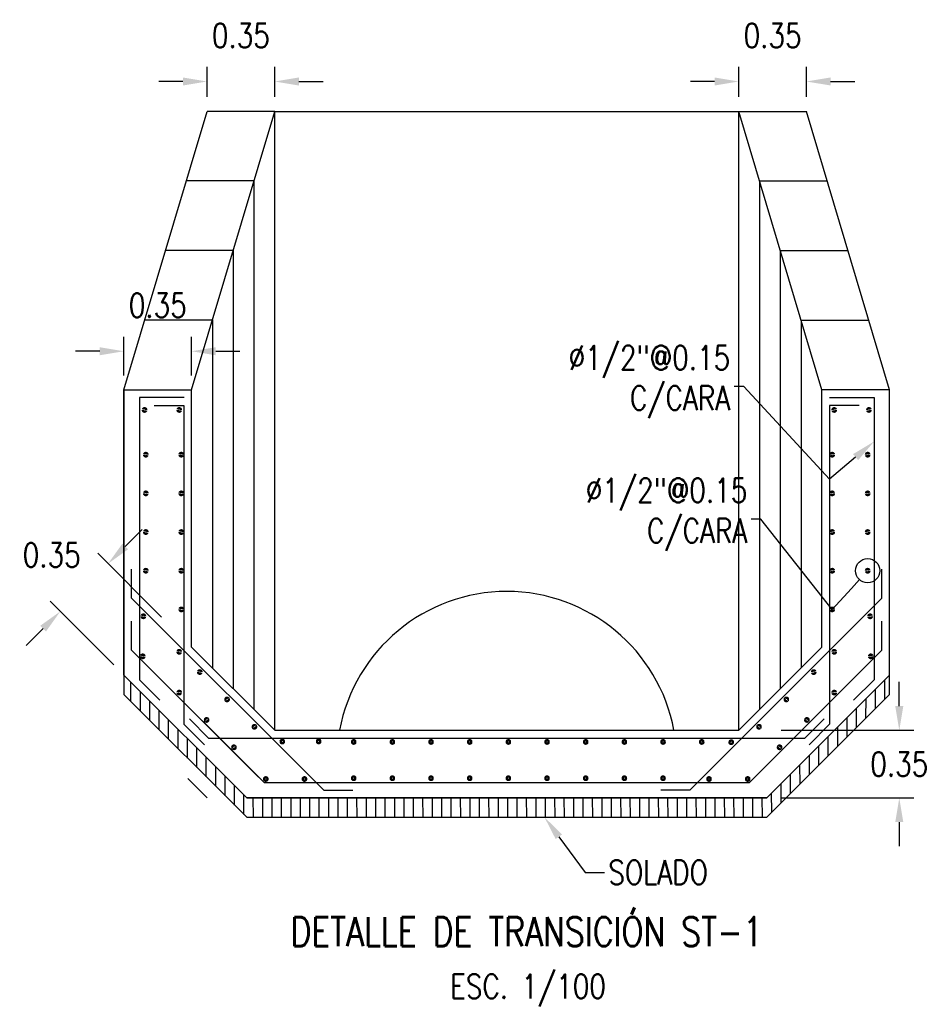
# Model space of a CAD drawing. Header units: metres. Extents: x 725561 to 725799, y 9150913 to 9151110.
# Tile 3 of 36: x 725583.36 to 725588.07, y 9150946.3 to 9150951.39. Entities that reach past the tile are written whole.
import ezdxf
from ezdxf import colors
from ezdxf.entities.mleader import LeaderData, LeaderLine
from ezdxf.enums import TextEntityAlignment as Align
from ezdxf.math import Vec2, Vec3

# ---------------------------------------------------------------- set-up
doc = ezdxf.new("R2010")
doc.units = ezdxf.units.M
for name, color, linetype in [('2MURO', 2, 'Continuous'), ('AIR.A3-T-ESTRUCT 02', 2, 'Continuous'), ('AIR.A3_NOTAS', 7, 'Continuous'), ('AIR.A3_SUB-TITULOS', 4, 'Continuous'), ('AIR.A3_TITULOS', 6, 'Continuous'), ('Layer1 (.05)', 8, 'Continuous'), ('Layer2 (.10)', 1, 'Continuous'), ('Layer5 (.15)', 4, 'Continuous')]:
    doc.layers.add(name, color=color, linetype=linetype)
doc.layers.add('punto 01', color=4, linetype='Continuous', lineweight=5)
doc.styles.add('AIR-Simplex.(0.80)', font='simplex.shx', dxfattribs={"width": 0.8})
doc.dimstyles.new('AIR-100 (A3)_HORIZ', dxfattribs={"dimscale": 0.1, "dimtxt": 1.25, "dimasz": 1.25, "dimexe": 0.75, "dimexo": 0.75, "dimgap": 0.75, "dimtad": 0, "dimtih": 1, "dimtoh": 1, "dimzin": 1, "dimdsep": 46, "dimtxsty": 'AIR-Simplex.(0.80)', "dimcen": 0.75, "dimdle": 1.5, "dimclrd": 1, "dimclre": 1, "dimclrt": 7, "dimadec": 0, "dimazin": 0, "dimtfac": 1, "dimtofl": 0, "dimtmove": 2, "dimatfit": 3, "dimfxl": 1.5, "dimtolj": 1, "dimtzin": 1, "dimarcsym": 0})

# ---------------------------------------------------------------- blocks, each defined once
blk = doc.blocks.new('*D1058')
at = {"layer": 'AIR.A3-T-ESTRUCT 02', "color": 1, "lineweight": -2, "ltscale": 0.1, "transparency": 16777216}
for p, q in [((725584.3279, 9150950.9936), (725584.3279, 9150951.1481)), ((725584.6779, 9150950.9936), (725584.6779, 9150951.1481)), ((725584.2029, 9150951.0731), (725584.0779, 9150951.0731)), ((725584.8029, 9150951.0731), (725584.9279, 9150951.0731))]:
    blk.add_line(p, q, dxfattribs=at)
at = {"layer": 'AIR.A3-T-ESTRUCT 02', "color": 1, "ltscale": 0.1, "transparency": 16777216}
for points in [[(725584.2029, 9150951.0939), (725584.2029, 9150951.0523), (725584.3279, 9150951.0731)], [(725584.8029, 9150951.0939), (725584.8029, 9150951.0523), (725584.6779, 9150951.0731)]]:
    blk.add_solid(points, dxfattribs=at)
at = {"layer": 'Defpoints', "color": 0, "ltscale": 0.1, "transparency": 16777216}
for p in [(725584.6779, 9150951.0731), (725584.3279, 9150950.9186), (725584.6779, 9150950.9186)]:
    blk.add_point(p, dxfattribs=at)
at = {"layer": 'AIR.A3-T-ESTRUCT 02', "color": 7, "ltscale": 0.1, "transparency": 16777216, "insert": (725584.5029, 9150951.3106), "char_height": 0.125, "attachment_point": 5, "style": 'AIR-Simplex.(0.80)'}
blk.add_mtext('\\A1;0.35', dxfattribs=at)
blk = doc.blocks.new('*D1059')
at = {"layer": 'AIR.A3-T-ESTRUCT 02', "color": 1, "lineweight": -2, "ltscale": 0.1, "transparency": 16777216}
for p, q in [((725587.0779, 9150950.9936), (725587.0779, 9150951.1481)), ((725587.4279, 9150950.9936), (725587.4279, 9150951.1481)), ((725586.9529, 9150951.0731), (725586.8279, 9150951.0731)), ((725587.5529, 9150951.0731), (725587.6779, 9150951.0731))]:
    blk.add_line(p, q, dxfattribs=at)
at = {"layer": 'AIR.A3-T-ESTRUCT 02', "color": 1, "ltscale": 0.1, "transparency": 16777216}
for points in [[(725586.9529, 9150951.0939), (725586.9529, 9150951.0523), (725587.0779, 9150951.0731)], [(725587.5529, 9150951.0939), (725587.5529, 9150951.0523), (725587.4279, 9150951.0731)]]:
    blk.add_solid(points, dxfattribs=at)
at = {"layer": 'Defpoints', "color": 0, "ltscale": 0.1, "transparency": 16777216}
for p in [(725587.4279, 9150951.0731), (725587.0779, 9150950.9186), (725587.4279, 9150950.9186)]:
    blk.add_point(p, dxfattribs=at)
at = {"layer": 'AIR.A3-T-ESTRUCT 02', "color": 7, "ltscale": 0.1, "transparency": 16777216, "insert": (725587.2529, 9150951.3106), "char_height": 0.125, "attachment_point": 5, "style": 'AIR-Simplex.(0.80)'}
blk.add_mtext('\\A1;0.35', dxfattribs=at)
blk = doc.blocks.new('A1-T-PLANTA (2)')
at = {"layer": 'AIR.A3_NOTAS', "style": 'AIR-Simplex.(0.80)', "width": 0.8}
blk.add_attdef('NOTAS', text='', height=1.25, dxfattribs=at).set_placement((0.069, -2.7), align=Align.MIDDLE_CENTER)
at = {"layer": 'AIR.A3_SUB-TITULOS', "style": 'AIR-Simplex.(0.80)', "width": 0.8}
blk.add_attdef('SUBTÍTULO', text='', height=1.5, dxfattribs=at).set_placement((0, 0), align=Align.MIDDLE_CENTER)
at = {"layer": 'AIR.A3_TITULOS', "style": 'AIR-Simplex.(0.80)', "width": 0.8}
blk.add_attdef('TÍTULO', text='', height=1.75, dxfattribs=at).set_placement((0, 2.959), align=Align.MIDDLE_CENTER)
blk = doc.blocks.new('*D972')
at = {"layer": 'AIR.A3-T-ESTRUCT 02', "color": 1, "lineweight": -2, "ltscale": 0.1, "transparency": 16777216}
for p, q in [((725583.8979, 9150949.5536), (725583.8979, 9150949.7533)), ((725584.2479, 9150949.5536), (725584.2479, 9150949.7533)), ((725583.7729, 9150949.6783), (725583.6479, 9150949.6783)), ((725584.3729, 9150949.6783), (725584.4979, 9150949.6783))]:
    blk.add_line(p, q, dxfattribs=at)
at = {"layer": 'AIR.A3-T-ESTRUCT 02', "color": 1, "ltscale": 0.1, "transparency": 16777216}
for points in [[(725583.7729, 9150949.6991), (725583.7729, 9150949.6575), (725583.8979, 9150949.6783)], [(725584.3729, 9150949.6991), (725584.3729, 9150949.6575), (725584.2479, 9150949.6783)]]:
    blk.add_solid(points, dxfattribs=at)
at = {"layer": 'Defpoints', "color": 0, "ltscale": 0.1, "transparency": 16777216}
for p in [(725584.2479, 9150949.6783), (725583.8979, 9150949.4786), (725584.2479, 9150949.4786)]:
    blk.add_point(p, dxfattribs=at)
at = {"layer": 'AIR.A3-T-ESTRUCT 02', "color": 7, "ltscale": 0.1, "transparency": 16777216, "insert": (725584.0729, 9150949.9158), "char_height": 0.125, "attachment_point": 5, "style": 'AIR-Simplex.(0.80)'}
blk.add_mtext('\\A1;0.35', dxfattribs=at)
blk = doc.blocks.new('*U434')
at = {"layer": 'punto 01', "color": 2, "const_width": 0.0125}
blk.add_lwpolyline([(0.0088, 0, 1), (-0.0088, 0, 1)], format="xyb", close=True, dxfattribs=at)
blk = doc.blocks.new('*U433')
at = {"layer": '2MURO', "color": 0, "linetype": 'ByBlock', "lineweight": -2, "transparency": 16777216}
for p in [(0, 0.6), (0, 0.4), (0, 0.2), (0, 0)]:
    blk.add_blockref('*U434', p, dxfattribs=at)
blk = doc.blocks.new('*U436')
at = {"layer": 'punto 01', "color": 2, "const_width": 0.0125}
blk.add_lwpolyline([(0.0088, 0, 1), (-0.0088, 0, 1)], format="xyb", close=True, dxfattribs=at)
blk = doc.blocks.new('*U435')
at = {"layer": '2MURO', "color": 0, "linetype": 'ByBlock', "lineweight": -2, "transparency": 16777216}
blk.add_blockref('*U436', (0, 0), dxfattribs=at)
blk = doc.blocks.new('*U438')
at = {"layer": 'punto 01', "color": 2, "const_width": 0.0125}
blk.add_lwpolyline([(0.0088, 0, 1), (-0.0088, 0, 1)], format="xyb", close=True, dxfattribs=at)
blk = doc.blocks.new('*U437')
at = {"layer": '2MURO', "color": 0, "linetype": 'ByBlock', "lineweight": -2, "transparency": 16777216}
blk.add_blockref('*U438', (0, 0), dxfattribs=at)
blk = doc.blocks.new('*U440')
at = {"layer": 'punto 01', "color": 2, "const_width": 0.0125}
blk.add_lwpolyline([(0.0088, 0, 1), (-0.0088, 0, 1)], format="xyb", close=True, dxfattribs=at)
blk = doc.blocks.new('*U439')
at = {"layer": '2MURO', "color": 0, "linetype": 'ByBlock', "lineweight": -2, "transparency": 16777216}
blk.add_blockref('*U440', (0, 0), dxfattribs=at)
blk = doc.blocks.new('*U442')
at = {"layer": 'punto 01', "color": 2, "const_width": 0.0125}
blk.add_lwpolyline([(0.0088, 0, 1), (-0.0088, 0, 1)], format="xyb", close=True, dxfattribs=at)
blk = doc.blocks.new('*U441')
at = {"layer": '2MURO', "color": 0, "linetype": 'ByBlock', "lineweight": -2, "transparency": 16777216}
blk.add_blockref('*U442', (0, 0), dxfattribs=at)
blk = doc.blocks.new('*U444')
at = {"layer": 'punto 01', "color": 2, "const_width": 0.0125}
blk.add_lwpolyline([(0.0088, 0, 1), (-0.0088, 0, 1)], format="xyb", close=True, dxfattribs=at)
blk = doc.blocks.new('*U443')
at = {"layer": '2MURO', "color": 0, "linetype": 'ByBlock', "lineweight": -2, "transparency": 16777216}
blk.add_blockref('*U444', (0, 0), dxfattribs=at)
blk = doc.blocks.new('*U446')
at = {"layer": 'punto 01', "color": 2, "const_width": 0.0125}
blk.add_lwpolyline([(0.0088, 0, 1), (-0.0088, 0, 1)], format="xyb", close=True, dxfattribs=at)
blk = doc.blocks.new('*U445')
at = {"layer": '2MURO', "color": 0, "linetype": 'ByBlock', "lineweight": -2, "transparency": 16777216}
blk.add_blockref('*U446', (0, 0), dxfattribs=at)
blk = doc.blocks.new('*U448')
at = {"layer": 'punto 01', "color": 2, "const_width": 0.0125}
blk.add_lwpolyline([(0.0088, 0, 1), (-0.0088, 0, 1)], format="xyb", close=True, dxfattribs=at)
blk = doc.blocks.new('*U447')
at = {"layer": '2MURO', "color": 0, "linetype": 'ByBlock', "lineweight": -2, "transparency": 16777216}
for p in [(0, 0.8), (0, 0.6), (0, 0.4), (0, 0.2), (0, 0)]:
    blk.add_blockref('*U448', p, dxfattribs=at)
blk = doc.blocks.new('*U1086')
at = {"layer": 'punto 01', "color": 2, "const_width": 0.0125}
blk.add_lwpolyline([(0.0088, 0, 1), (-0.0088, 0, 1)], format="xyb", close=True, dxfattribs=at)
blk = doc.blocks.new('*U1085')
at = {"layer": '2MURO', "color": 0, "linetype": 'ByBlock', "lineweight": -2, "transparency": 16777216}
for p in [(0, 0.2), (0, 0)]:
    blk.add_blockref('*U1086', p, dxfattribs=at)
blk = doc.blocks.new('*U1088')
at = {"layer": 'punto 01', "color": 2, "const_width": 0.0125}
blk.add_lwpolyline([(0.0088, 0, 1), (-0.0088, 0, 1)], format="xyb", close=True, dxfattribs=at)
blk = doc.blocks.new('*U1087')
at = {"layer": '2MURO', "color": 0, "linetype": 'ByBlock', "lineweight": -2, "transparency": 16777216}
for p in [(0, 0.2), (0, 0)]:
    blk.add_blockref('*U1088', p, dxfattribs=at)
blk = doc.blocks.new('*U1090')
at = {"layer": 'punto 01', "color": 2, "const_width": 0.0125}
blk.add_lwpolyline([(0.0088, 0, 1), (-0.0088, 0, 1)], format="xyb", close=True, dxfattribs=at)
blk = doc.blocks.new('*U1089')
at = {"layer": '2MURO', "color": 0, "linetype": 'ByBlock', "lineweight": -2, "transparency": 16777216}
for p in [(0, 0.2), (0, 0)]:
    blk.add_blockref('*U1090', p, dxfattribs=at)
blk = doc.blocks.new('*U1092')
at = {"layer": 'punto 01', "color": 2, "const_width": 0.0125}
blk.add_lwpolyline([(0.0088, 0, 1), (-0.0088, 0, 1)], format="xyb", close=True, dxfattribs=at)
blk = doc.blocks.new('*U1091')
at = {"layer": '2MURO', "color": 0, "linetype": 'ByBlock', "lineweight": -2, "transparency": 16777216}
blk.add_blockref('*U1092', (0, 0), dxfattribs=at)
blk = doc.blocks.new('*U1113')
at = {"layer": 'punto 01', "color": 2, "const_width": 0.0125}
blk.add_lwpolyline([(0.0088, 0, 1), (-0.0088, 0, 1)], format="xyb", close=True, dxfattribs=at)
blk = doc.blocks.new('*U1112')
at = {"layer": '2MURO', "color": 0, "linetype": 'ByBlock', "lineweight": -2, "transparency": 16777216}
for p in [(0, 0.6), (0, 0.4), (0, 0.2), (0, 0)]:
    blk.add_blockref('*U1113', p, dxfattribs=at)
blk = doc.blocks.new('*U1099')
at = {"layer": 'punto 01', "color": 2, "const_width": 0.0125}
blk.add_lwpolyline([(0.0088, 0, 1), (-0.0088, 0, 1)], format="xyb", close=True, dxfattribs=at)
blk = doc.blocks.new('*U1114')
at = {"layer": '2MURO', "color": 0, "linetype": 'ByBlock', "lineweight": -2, "transparency": 16777216}
blk.add_blockref('*U1099', (0, 0), dxfattribs=at)
blk = doc.blocks.new('*U1101')
at = {"layer": 'punto 01', "color": 2, "const_width": 0.0125}
blk.add_lwpolyline([(0.0088, 0, 1), (-0.0088, 0, 1)], format="xyb", close=True, dxfattribs=at)
blk = doc.blocks.new('*U1100')
at = {"layer": '2MURO', "color": 0, "linetype": 'ByBlock', "lineweight": -2, "transparency": 16777216}
blk.add_blockref('*U1101', (0, 0), dxfattribs=at)
blk = doc.blocks.new('*U1103')
at = {"layer": 'punto 01', "color": 2, "const_width": 0.0125}
blk.add_lwpolyline([(0.0088, 0, 1), (-0.0088, 0, 1)], format="xyb", close=True, dxfattribs=at)
blk = doc.blocks.new('*U1102')
at = {"layer": '2MURO', "color": 0, "linetype": 'ByBlock', "lineweight": -2, "transparency": 16777216}
blk.add_blockref('*U1103', (0, 0), dxfattribs=at)
blk = doc.blocks.new('*U1105')
at = {"layer": 'punto 01', "color": 2, "const_width": 0.0125}
blk.add_lwpolyline([(0.0088, 0, 1), (-0.0088, 0, 1)], format="xyb", close=True, dxfattribs=at)
blk = doc.blocks.new('*U1104')
at = {"layer": '2MURO', "color": 0, "linetype": 'ByBlock', "lineweight": -2, "transparency": 16777216}
blk.add_blockref('*U1105', (0, 0), dxfattribs=at)
blk = doc.blocks.new('*U1107')
at = {"layer": 'punto 01', "color": 2, "const_width": 0.0125}
blk.add_lwpolyline([(0.0088, 0, 1), (-0.0088, 0, 1)], format="xyb", close=True, dxfattribs=at)
blk = doc.blocks.new('*U1106')
at = {"layer": '2MURO', "color": 0, "linetype": 'ByBlock', "lineweight": -2, "transparency": 16777216}
blk.add_blockref('*U1107', (0, 0), dxfattribs=at)
blk = doc.blocks.new('*U1109')
at = {"layer": 'punto 01', "color": 2, "const_width": 0.0125}
blk.add_lwpolyline([(0.0088, 0, 1), (-0.0088, 0, 1)], format="xyb", close=True, dxfattribs=at)
blk = doc.blocks.new('*U1108')
at = {"layer": '2MURO', "color": 0, "linetype": 'ByBlock', "lineweight": -2, "transparency": 16777216}
blk.add_blockref('*U1109', (0, 0), dxfattribs=at)
blk = doc.blocks.new('*U1111')
at = {"layer": 'punto 01', "color": 2, "const_width": 0.0125}
blk.add_lwpolyline([(0.0088, 0, 1), (-0.0088, 0, 1)], format="xyb", close=True, dxfattribs=at)
blk = doc.blocks.new('*U1110')
at = {"layer": '2MURO', "color": 0, "linetype": 'ByBlock', "lineweight": -2, "transparency": 16777216}
for p in [(0, 0.8), (0, 0.6), (0, 0.4), (0, 0.2), (0, 0)]:
    blk.add_blockref('*U1111', p, dxfattribs=at)
blk = doc.blocks.new('*U1094')
at = {"layer": 'punto 01', "color": 2, "const_width": 0.0125}
blk.add_lwpolyline([(0.0088, 0, 1), (-0.0088, 0, 1)], format="xyb", close=True, dxfattribs=at)
blk = doc.blocks.new('*U1093')
at = {"layer": '2MURO', "color": 0, "linetype": 'ByBlock', "lineweight": -2, "transparency": 16777216}
for p in [(0, 0.2), (0, 0)]:
    blk.add_blockref('*U1094', p, dxfattribs=at)
blk = doc.blocks.new('*U1096')
at = {"layer": 'punto 01', "color": 2, "const_width": 0.0125}
blk.add_lwpolyline([(0.0088, 0, 1), (-0.0088, 0, 1)], format="xyb", close=True, dxfattribs=at)
blk = doc.blocks.new('*U1095')
at = {"layer": '2MURO', "color": 0, "linetype": 'ByBlock', "lineweight": -2, "transparency": 16777216}
for p in [(0, 0.2), (0, 0)]:
    blk.add_blockref('*U1096', p, dxfattribs=at)
blk = doc.blocks.new('*U1098')
at = {"layer": 'punto 01', "color": 2, "const_width": 0.0125}
blk.add_lwpolyline([(0.0088, 0, 1), (-0.0088, 0, 1)], format="xyb", close=True, dxfattribs=at)
blk = doc.blocks.new('*U1097')
at = {"layer": '2MURO', "color": 0, "linetype": 'ByBlock', "lineweight": -2, "transparency": 16777216}
blk.add_blockref('*U1098', (0, 0), dxfattribs=at)
blk = doc.blocks.new('*U1116')
at = {"layer": 'punto 01', "color": 2, "const_width": 0.0125}
blk.add_lwpolyline([(0.0088, 0, 1), (-0.0088, 0, 1)], format="xyb", close=True, dxfattribs=at)
blk = doc.blocks.new('*U1115')
at = {"layer": '2MURO', "color": 0, "linetype": 'ByBlock', "lineweight": -2, "transparency": 16777216}
for p in [(0, 1.6), (0, 1.4), (0, 1.2), (0, 1), (0, 0.8), (0, 0.6), (0, 0.4), (0, 0.2), (0, 0)]:
    blk.add_blockref('*U1116', p, dxfattribs=at)
blk = doc.blocks.new('*U1118')
at = {"layer": 'punto 01', "color": 2, "const_width": 0.0125}
blk.add_lwpolyline([(0.0088, 0, 1), (-0.0088, 0, 1)], format="xyb", close=True, dxfattribs=at)
blk = doc.blocks.new('*U1117')
at = {"layer": '2MURO', "color": 0, "linetype": 'ByBlock', "lineweight": -2, "transparency": 16777216}
for p in [(0, 0.2), (0, 0)]:
    blk.add_blockref('*U1118', p, dxfattribs=at)
blk = doc.blocks.new('*U1120')
at = {"layer": 'punto 01', "color": 2, "const_width": 0.0125}
blk.add_lwpolyline([(0.0088, 0, 1), (-0.0088, 0, 1)], format="xyb", close=True, dxfattribs=at)
blk = doc.blocks.new('*U1119')
at = {"layer": '2MURO', "color": 0, "linetype": 'ByBlock', "lineweight": -2, "transparency": 16777216}
for p in [(0, 1.8), (0, 1.6), (0, 1.4), (0, 1.2), (0, 1), (0, 0.8), (0, 0.6), (0, 0.4), (0, 0.2), (0, 0)]:
    blk.add_blockref('*U1120', p, dxfattribs=at)
blk = doc.blocks.new('*U1122')
at = {"layer": 'punto 01', "color": 2, "const_width": 0.0125}
blk.add_lwpolyline([(0.0088, 0, 1), (-0.0088, 0, 1)], format="xyb", close=True, dxfattribs=at)
blk = doc.blocks.new('*U1121')
at = {"layer": '2MURO', "color": 0, "linetype": 'ByBlock', "lineweight": -2, "transparency": 16777216}
blk.add_blockref('*U1122', (0, 0), dxfattribs=at)
blk = doc.blocks.new('*U1124')
at = {"layer": 'punto 01', "color": 2, "const_width": 0.0125}
blk.add_lwpolyline([(0.0088, 0, 1), (-0.0088, 0, 1)], format="xyb", close=True, dxfattribs=at)
blk = doc.blocks.new('*U1123')
at = {"layer": '2MURO', "color": 0, "linetype": 'ByBlock', "lineweight": -2, "transparency": 16777216}
blk.add_blockref('*U1124', (0, 0), dxfattribs=at)
blk = doc.blocks.new('*U1126')
at = {"layer": 'punto 01', "color": 2, "const_width": 0.0125}
blk.add_lwpolyline([(0.0088, 0, 1), (-0.0088, 0, 1)], format="xyb", close=True, dxfattribs=at)
blk = doc.blocks.new('*U1125')
at = {"layer": '2MURO', "color": 0, "linetype": 'ByBlock', "lineweight": -2, "transparency": 16777216}
blk.add_blockref('*U1126', (0, 0), dxfattribs=at)
blk = doc.blocks.new('*D1128')
at = {"layer": 'AIR.A3-T-ESTRUCT 02', "color": 1, "lineweight": -2, "ltscale": 0.1, "transparency": 16777216}
for p, q in [((725587.9082, 9150947.8436), (725587.9082, 9150947.9686)), ((725587.2979, 9150947.7186), (725587.9832, 9150947.7186)), ((725587.2979, 9150947.3686), (725587.9832, 9150947.3686)), ((725587.9082, 9150947.2436), (725587.9082, 9150947.1186))]:
    blk.add_line(p, q, dxfattribs=at)
at = {"layer": 'AIR.A3-T-ESTRUCT 02', "color": 1, "ltscale": 0.1, "transparency": 16777216}
for points in [[(725587.8873, 9150947.8436), (725587.929, 9150947.8436), (725587.9082, 9150947.7186)], [(725587.8873, 9150947.2436), (725587.929, 9150947.2436), (725587.9082, 9150947.3686)]]:
    blk.add_solid(points, dxfattribs=at)
at = {"layer": 'Defpoints', "color": 0, "ltscale": 0.1, "transparency": 16777216}
for p in [(725587.2229, 9150947.7186), (725587.2229, 9150947.3686), (725587.9082, 9150947.3686)]:
    blk.add_point(p, dxfattribs=at)
at = {"layer": 'AIR.A3-T-ESTRUCT 02', "color": 7, "ltscale": 0.1, "transparency": 16777216, "insert": (725587.9082, 9150947.5436), "char_height": 0.125, "attachment_point": 5, "style": 'AIR-Simplex.(0.80)'}
blk.add_mtext('\\A1;0.35', dxfattribs=at)
blk = doc.blocks.new('*D1134')
at = {"color": 1, "lineweight": -2, "transparency": 16777216}
for p, q in [((725583.9045, 9150948.6688), (725583.9929, 9150948.7572)), ((725584.0923, 9150948.3042), (725583.7631, 9150948.6335)), ((725583.8449, 9150948.0567), (725583.5156, 9150948.386)), ((725583.4802, 9150948.2445), (725583.3918, 9150948.1562))]:
    blk.add_line(p, q, dxfattribs=at)
at = {"color": 1, "transparency": 16777216}
for points in [[(725583.8897, 9150948.6835), (725583.9192, 9150948.6541), (725583.8161, 9150948.5804)], [(725583.4655, 9150948.2593), (725583.4949, 9150948.2298), (725583.5686, 9150948.3329)]]:
    blk.add_solid(points, dxfattribs=at)
at = {"layer": 'Defpoints', "color": 0, "transparency": 16777216}
for p in [(725583.5686, 9150948.3329), (725584.1454, 9150948.2511), (725583.8979, 9150948.0036)]:
    blk.add_point(p, dxfattribs=at)
at = {"color": 7, "transparency": 16777216, "insert": (725583.5244, 9150948.6246), "char_height": 0.125, "attachment_point": 5, "style": 'AIR-Simplex.(0.80)'}
blk.add_mtext('\\A1;0.35', dxfattribs=at)
blk = doc.blocks.new('_DotBlank')
at = {"color": 0, "linetype": 'ByBlock', "lineweight": -2}
blk.add_line((-0.5, 0), (-1, 0), dxfattribs=at)
blk.add_circle((0, 0), 0.5, dxfattribs=at)

msp = doc.modelspace()

# ---------------------------------------------------------------- hatches: boundary and pattern name
at = {"layer": 'Layer1 (.05)'}
h = msp.add_hatch(dxfattribs=at)
h.set_pattern_fill('ANSI31', color=256, scale=0.39, angle=45)
h.set_pattern_definition([(90, (0, 0), (-0.04875, 0), [])])
h.paths.add_polyline_path([(725583.8979, 9150948.0036), (725583.8979, 9150947.9036), (725584.5329, 9150947.2686), (725587.2229, 9150947.2686), (725587.8579, 9150947.9036), (725587.8579, 9150948.0036), (725587.2229, 9150947.3686), (725584.5329, 9150947.3686)])

# ---------------------------------------------------------------- linework, layer by layer
at = {"layer": 'Layer1 (.05)', "ltscale": 0.1}
for p, q in [((725584.6779, 9150950.9186), (725584.3279, 9150950.9186)), ((725584.6779, 9150947.7186), (725584.6779, 9150950.9186)), ((725587.0779, 9150950.9186), (725587.4279, 9150950.9186)), ((725587.0779, 9150950.9186), (725587.4279, 9150950.9186)), ((725587.0779, 9150947.7186), (725587.0779, 9150950.9186)), ((725587.0779, 9150947.7186), (725587.0779, 9150950.9186))]:
    msp.add_line(p, q, dxfattribs=at)
at = {"layer": 'Layer1 (.05)'}
for points in [[(725583.8979, 9150949.4786), (725584.3279, 9150950.9186)], [(725584.2479, 9150949.4786), (725584.6779, 9150950.9186)], [(725584.6779, 9150950.9186), (725587.4279, 9150950.9186)], [(725587.5079, 9150949.4786), (725587.0779, 9150950.9186)], [(725587.8579, 9150949.4786), (725587.4279, 9150950.9186)], [(725584.5704, 9150950.5586), (725584.2204, 9150950.5586)], [(725584.5704, 9150950.5586), (725584.5704, 9150947.8261)], [(725587.1854, 9150950.5586), (725587.5354, 9150950.5586)], [(725587.1854, 9150950.5586), (725587.1854, 9150947.8261)], [(725584.4629, 9150950.1986), (725584.1129, 9150950.1986)], [(725584.4629, 9150950.1986), (725584.4629, 9150947.9336)], [(725587.2929, 9150950.1986), (725587.6429, 9150950.1986)], [(725587.2929, 9150950.1986), (725587.2929, 9150947.9336)], [(725584.3554, 9150949.8386), (725584.0054, 9150949.8386)], [(725584.3554, 9150949.8386), (725584.3554, 9150948.0411)], [(725587.4004, 9150949.8386), (725587.7504, 9150949.8386)], [(725587.4004, 9150949.8386), (725587.4004, 9150948.0411)], [(725583.8979, 9150949.4786), (725583.8979, 9150948.0036), (725584.5329, 9150947.3686), (725587.2229, 9150947.3686), (725587.8579, 9150948.0036)], [(725584.3279, 9150947.3686), (725584.2279, 9150947.4686)]]:
    msp.add_lwpolyline(points, dxfattribs=at)
msp.add_lwpolyline([(725583.8979, 9150948.0036), (725583.8979, 9150947.9036), (725584.5329, 9150947.2686), (725587.2229, 9150947.2686), (725587.8579, 9150947.9036), (725587.8579, 9150948.0036), (725587.2229, 9150947.3686), (725584.5329, 9150947.3686), (725583.8979, 9150948.0036)], close=True, dxfattribs=at)
msp.add_arc((725585.8779, 9150947.5563), 0.88, 10.6281, 169.3719, dxfattribs=at)
for p in [(725584.5704, 9150950.5586), (725584.4629, 9150950.1986), (725584.3554, 9150949.8386)]:
    msp.add_point(p, dxfattribs=at)
at = {"layer": 'Layer2 (.10)'}
for p, q in [((725583.8979, 9150948.0036), (725583.8979, 9150949.4786)), ((725584.2479, 9150948.1486), (725584.2479, 9150949.4786)), ((725587.5079, 9150948.1486), (725587.5079, 9150949.4786)), ((725587.8579, 9150948.0036), (725587.8579, 9150949.4786)), ((725584.6779, 9150947.7186), (725584.2479, 9150948.1486)), ((725587.0779, 9150947.7186), (725587.5079, 9150948.1486)), ((725584.5329, 9150947.3686), (725583.8979, 9150948.0036)), ((725587.2229, 9150947.3686), (725587.8579, 9150948.0036)), ((725584.6779, 9150947.7186), (725587.0779, 9150947.7186)), ((725584.5329, 9150947.3686), (725587.2229, 9150947.3686))]:
    msp.add_line(p, q, dxfattribs=at)
for points in [[(725583.8979, 9150949.4786), (725584.2479, 9150949.4786)], [(725587.8579, 9150949.4786), (725587.5079, 9150949.4786)]]:
    msp.add_lwpolyline(points, dxfattribs=at)
at = {"layer": 'Layer5 (.15)'}
for p, q in [((725583.9379, 9150948.402), (725583.9379, 9150948.552)), ((725587.8179, 9150948.402), (725587.8179, 9150948.552)), ((725583.9379, 9150948.1333), (725583.9379, 9150948.2833)), ((725587.8179, 9150948.1333), (725587.8179, 9150948.2833)), ((725584.5943, 9150947.4769), (725583.9379, 9150948.1333)), ((725584.2362, 9150947.7785), (725584.3361, 9150947.6786)), ((725587.5196, 9150947.7785), (725587.4197, 9150947.6786)), ((725584.3361, 9150947.6786), (725587.4197, 9150947.6786))]:
    msp.add_line(p, q, dxfattribs=at)
for points in [[(725584.209, 9150949.4386), (725583.9779, 9150949.4386), (725583.9779, 9150947.9802), (725584.084, 9150947.8741)], [(725587.5468, 9150949.4386), (725587.7779, 9150949.4386), (725587.7779, 9150947.9802), (725587.6718, 9150947.8741)], [(725584.0547, 9150949.398), (725584.2079, 9150949.3986), (725584.2079, 9150947.7502)], [(725587.7011, 9150949.398), (725587.5479, 9150949.3986), (725587.5479, 9150947.7502)], [(725583.9379, 9150948.402), (725584.9313, 9150947.4086), (725585.0813, 9150947.4086)], [(725587.8179, 9150948.402), (725586.8245, 9150947.4086), (725586.6745, 9150947.4086)], [(725583.9827, 9150948.0885), (725584.6226, 9150947.4486), (725587.1332, 9150947.4486), (725587.8179, 9150948.1333)], [(725584.2079, 9150947.7502), (725584.314, 9150947.6441)], [(725587.5479, 9150947.7502), (725587.4418, 9150947.6441)]]:
    msp.add_lwpolyline(points, dxfattribs=at)

# ---------------------------------------------------------------- block references
at = {"color": 4}
ref = msp.add_blockref('A1-T-PLANTA (2)', (725585.981, 9150946.7525), dxfattribs=dict(at, xscale=0.1, yscale=0.1, zscale=0.1))
ref.add_attrib('PLANTA', 'DETALLE DE TRANSICIÓN ST-1', dxfattribs={"layer": 'AIR.A3_SUB-TITULOS', "height": 0.15, "style": 'AIR-Simplex.(0.80)', "width": 0.8}).set_placement((725585.981, 9150946.7525), align=Align.TOP_CENTER)
ref.add_attrib('ESC. 1', 'ESC. 1/100', dxfattribs={"layer": 'AIR.A3_NOTAS', "height": 0.125, "style": 'AIR-Simplex.(0.80)', "width": 0.8}).set_placement((725585.9879, 9150946.4572), align=Align.TOP_CENTER)
at = {"layer": '2MURO'}
for name, p, rotation in [('*U445', (725584.0046, 9150949.3748), 180), ('*U435', (725584.184, 9150949.3748), 180), ('*U433', (725584.0111, 9150949.1435), 180), ('*U447', (725584.1945, 9150949.1435), 180), ('*U441', (725583.9985, 9150948.3079), 180), ('*U443', (725583.995, 9150948.1009), 180), ('*U437', (725584.184, 9150948.1242), 180), ('*U1091', (725584.2902, 9150948.0195), 180), ('*U439', (725584.184, 9150947.9134), 180), ('*U1089', (725584.4316, 9150947.8781), 225.0000001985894), ('*U1085', (725584.3255, 9150947.772), 225.0000001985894), ('*U1121', (725584.7169, 9150947.6603), 270), ('*U1123', (725584.9051, 9150947.6611), 270), ('*U1119', (725585.0864, 9150947.6582), 270), ('*U1087', (725584.6317, 9150947.4666), 270), ('*U1115', (725585.0864, 9150947.4706), 270)]:
    msp.add_blockref(name, p, dxfattribs=dict(at, rotation=rotation))
at = {"layer": '2MURO', "xscale": -1}
for name, p, rotation in [('*U1114', (725587.5717, 9150949.3748), 180), ('*U1108', (725587.7512, 9150949.3748), 180), ('*U1110', (725587.5613, 9150949.1435), 180), ('*U1112', (725587.7447, 9150949.1435), 180), ('*U1104', (725587.7573, 9150948.3079), 180), ('*U1100', (725587.5717, 9150948.1242), 180), ('*U1106', (725587.7608, 9150948.1009), 180), ('*U1097', (725587.4656, 9150948.0195), 180), ('*U1095', (725587.3242, 9150947.8781), 134.9999998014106), ('*U1102', (725587.5717, 9150947.9134), 180), ('*U1093', (725587.4303, 9150947.772), 134.9999998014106), ('*U1125', (725587.0389, 9150947.6568), 90), ('*U1117', (725587.1241, 9150947.4666), 90)]:
    msp.add_blockref(name, p, dxfattribs=dict(at, rotation=rotation))

# ---------------------------------------------------------------- dimensions: what is measured, and where the dimension line sits
dim = msp.add_aligned_dim(p1=(725584.1454, 9150948.2511), p2=(725583.8979, 9150948.0036), distance=-0.4657, dimstyle='AIR-100 (A3)_HORIZ')
dim.commit()
dim.dimension.update_dxf_attribs({"geometry": '*D1134', "text_midpoint": (725583.5244, 9150948.6246)})
at = {"layer": 'AIR.A3-T-ESTRUCT 02', "ltscale": 0.1}
for base, p1, p2, picture, middle in [((725584.6779, 9150951.0731), (725584.3279, 9150950.9186), (725584.6779, 9150950.9186), '*D1058', (725584.5029, 9150951.3106)), ((725587.4279, 9150951.0731), (725587.0779, 9150950.9186), (725587.4279, 9150950.9186), '*D1059', (725587.2529, 9150951.3106)), ((725584.2479, 9150949.6783), (725583.8979, 9150949.4786), (725584.2479, 9150949.4786), '*D972', (725584.0729, 9150949.9158))]:
    dim = msp.add_linear_dim(base=base, p1=p1, p2=p2, dimstyle='AIR-100 (A3)_HORIZ', dxfattribs=at)
    dim.commit()
    dim.dimension.update_dxf_attribs({"geometry": picture, "text_midpoint": middle})
dim = msp.add_aligned_dim(p1=(725587.2229, 9150947.7186), p2=(725587.2229, 9150947.3686), distance=0.6853, dimstyle='AIR-100 (A3)_HORIZ', dxfattribs=at)
dim.commit()
dim.dimension.update_dxf_attribs({"geometry": '*D1128', "text_midpoint": (725587.9082, 9150947.5436)})

# ---------------------------------------------------------------- leaders
ml = msp.add_multileader_mtext('Standard')
ml.set_content('{\\C0;%%C1/2"@0.15\\PC/CARA}', color=256, style='AIR-Simplex.(0.80)')
ml.set_leader_properties(color=1, linetype='ByLayer', lineweight=-1)
ml.build(insert=Vec2(0, 0))
ml.multileader.update_dxf_attribs({"text_left_attachment_type": 2, "text_right_attachment_type": 2, "dogleg_length": 0.05, "arrow_head_size": 0.125})
ctx = ml.context
ctx.base_point, ctx.char_height, ctx.arrow_head_size, ctx.landing_gap_size, ctx.plane_origin = Vec3(725586.1755, 9150949.4962), 0.125, 0.125, 0.02, Vec3(725587.6224, 9150953.6631)
ctx.left_attachment, ctx.right_attachment, ctx.text_align_type = 2, 2, 2
notes = []
notes.append((ctx, [(0, (1, 1, 0), (725587.1036, 9150949.4962), (-1, 0), 0.05, [(0, [(725587.7779, 9150949.2117), (725587.5479, 9150949.017)], 0, [])])]))
ctx.mtext.insert, ctx.mtext.width, ctx.mtext.alignment, ctx.mtext.flow_direction = Vec3(725587.0336, 9150949.7075), 0.419673, 3, 5
ml = msp.add_multileader_mtext('Standard')
ml.set_content('{\\C0;%%C1/2"@0.15\\PC/CARA}', color=256, style='AIR-Simplex.(0.80)')
ml.set_leader_properties(color=1, linetype='ByLayer', lineweight=-1)
ml.set_arrow_properties(name='DOTBLANK')
ml.build(insert=Vec2(0, 0))
ml.multileader.update_dxf_attribs({"text_left_attachment_type": 2, "text_right_attachment_type": 2, "dogleg_length": 0.05, "arrow_head_size": 0.125})
ctx = ml.context
ctx.base_point, ctx.char_height, ctx.arrow_head_size, ctx.landing_gap_size, ctx.plane_origin = Vec3(725586.2642, 9150948.8102), 0.125, 0.125, 0.02, Vec3(725587.6224, 9150952.9771)
ctx.left_attachment, ctx.right_attachment, ctx.text_align_type = 2, 2, 2
notes.append((ctx, [(0, (1, 1, 0), (725587.1923, 9150948.8102), (-1, 0), 0.05, [(0, [(725587.7447, 9150948.5435), (725587.5613, 9150948.3435)], 0, [])])]))
ctx.mtext.insert, ctx.mtext.width, ctx.mtext.alignment, ctx.mtext.flow_direction = Vec3(725587.1223, 9150949.0215), 0.419673, 3, 5
ml = msp.add_multileader_mtext('Standard')
ml.set_content('{\\C0;SOLADO}', color=256, style='AIR-Simplex.(0.80)')
ml.set_leader_properties(color=1, linetype='ByLayer', lineweight=-1)
ml.build(insert=Vec2(0, 0))
ml.multileader.update_dxf_attribs({"text_left_attachment_type": 2, "text_right_attachment_type": 2, "dogleg_length": 0.1, "arrow_head_size": 0.125})
ctx = ml.context
ctx.base_point, ctx.char_height, ctx.arrow_head_size, ctx.landing_gap_size, ctx.plane_origin = Vec3(725586.3836, 9150946.9838), 0.125, 0.125, 0.02, Vec3(725585.7476, 9150950.7895)
ctx.left_attachment, ctx.right_attachment = 2, 2
notes.append((ctx, [(0, (1, 1, 0), (725586.2836, 9150946.9838), (1, 0), 0.1, [(0, [(725586.0732, 9150947.2686)], 0, [])])]))
ctx.mtext.insert, ctx.mtext.flow_direction = Vec3(725586.4036, 9150947.0463), 5
for ctx, leaders in notes:
    for number, flags, end, landing, length, lines in leaders:
        leader = LeaderData()
        leader.index, (leader.has_last_leader_line, leader.has_dogleg_vector, leader.attachment_direction) = number, flags
        leader.last_leader_point, leader.dogleg_vector, leader.dogleg_length = Vec3(end), Vec3(landing), length
        for number, points, colour, breaks in lines:
            line = LeaderLine()
            line.index, line.vertices, line.color, line.breaks = number, Vec3.list(points), colors.encode_raw_color(colour), breaks
            leader.lines.append(line)
        ctx.leaders.append(leader)

doc.saveas('drawing.dxf')
